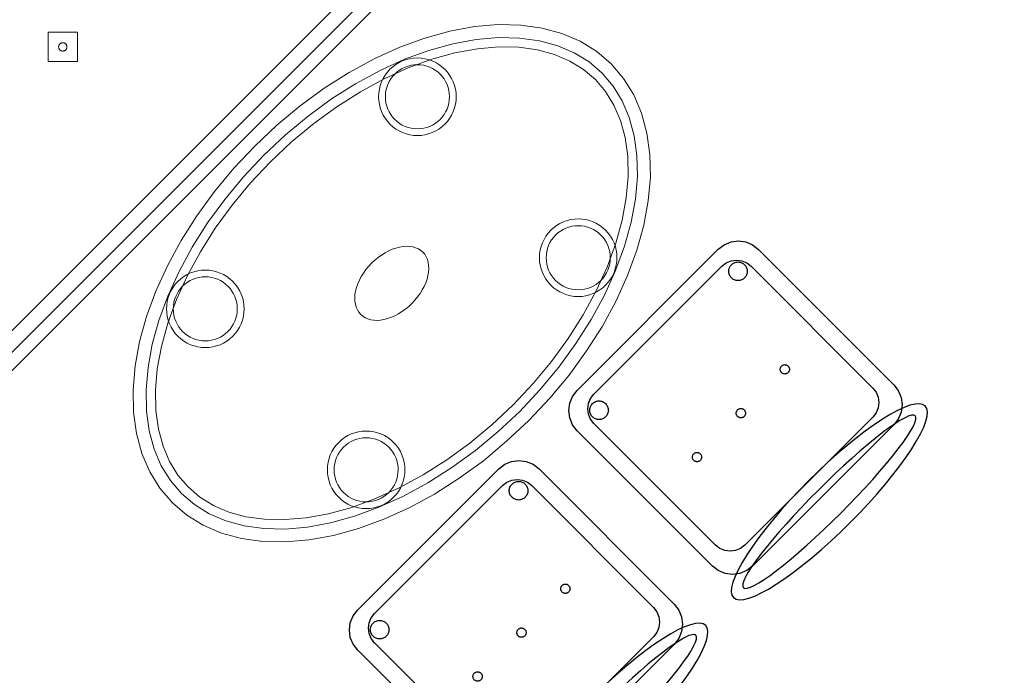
# Model space of a CAD drawing. Header units: metres. Extents: x 2232.4 to 2275.2, y 411.9 to 437.5.
# Tile 8 of 34: x 2242.5 to 2244.4, y 433.4 to 434.6. Entities that reach past the tile are written whole.
import ezdxf

# ---------------------------------------------------------------- set-up
doc = ezdxf.new("R2010")
doc.units = ezdxf.units.M
doc.layers.add('NC_N1_BANQUETTES', color=7, linetype='Continuous', lineweight=13)
doc.layers.add('NC_N1_TABLES', color=7, linetype='Continuous', lineweight=13)
doc.layers.add('RP_CHAIRS', color=7, linetype='Continuous')

# ---------------------------------------------------------------- blocks, each defined once
blk = doc.blocks.new('NC_N1_TRIANGLE_L_BANQUETTE')
at = {"color": 0, "linetype": 'Continuous', "lineweight": -2}
for points in [[(0.8, 0.8), (4.35, 0.8)], [(0.8, 0.775), (4.325, 0.775)], [(0.8, 0.745), (4.295, 0.745)]]:
    blk.add_lwpolyline(points, dxfattribs=at)
for points in [[(3.127, 0.387), (3.167, 0.427), (3.127, 0.467), (3.087, 0.427)], [(3.135, 0.427), (3.135, 0.4262), (3.1348, 0.4254), (3.1347, 0.4247), (3.1344, 0.4239), (3.1341, 0.4232), (3.1337, 0.4226), (3.1332, 0.4219), (3.1327, 0.4213), (3.1321, 0.4208), (3.1314, 0.4203), (3.1308, 0.4199), (3.1301, 0.4196), (3.1293, 0.4193), (3.1286, 0.4192), (3.1278, 0.419), (3.127, 0.419), (3.1262, 0.419), (3.1254, 0.4192), (3.1247, 0.4193), (3.1239, 0.4196), (3.1232, 0.4199), (3.1226, 0.4203), (3.1219, 0.4208), (3.1213, 0.4213), (3.1208, 0.4219), (3.1203, 0.4226), (3.1199, 0.4232), (3.1196, 0.4239), (3.1193, 0.4247), (3.1192, 0.4254), (3.119, 0.4262), (3.119, 0.427), (3.119, 0.4278), (3.1192, 0.4286), (3.1193, 0.4293), (3.1196, 0.4301), (3.1199, 0.4308), (3.1203, 0.4314), (3.1208, 0.4321), (3.1213, 0.4327), (3.1219, 0.4332), (3.1226, 0.4337), (3.1232, 0.4341), (3.1239, 0.4344), (3.1247, 0.4347), (3.1254, 0.4348), (3.1262, 0.435), (3.127, 0.435), (3.1278, 0.435), (3.1286, 0.4348), (3.1293, 0.4347), (3.1301, 0.4344), (3.1308, 0.4341), (3.1314, 0.4337), (3.1321, 0.4332), (3.1327, 0.4327), (3.1332, 0.4321), (3.1337, 0.4314), (3.1341, 0.4308), (3.1344, 0.4301), (3.1347, 0.4293), (3.1348, 0.4286), (3.135, 0.4278)]]:
    blk.add_lwpolyline(points, close=True, dxfattribs=at)
blk = doc.blocks.new('NC_N1_DINING_2')
at = {"color": 0, "linetype": 'Continuous', "lineweight": -2}
for points in [[(0.6, 0), (0.5971, 0.0368), (0.5885, 0.0732), (0.5742, 0.1089), (0.5543, 0.1435), (0.5292, 0.1768), (0.4989, 0.2083), (0.4638, 0.2379), (0.4243, 0.2652), (0.3806, 0.2899), (0.3333, 0.3118), (0.2828, 0.3307), (0.2296, 0.3465), (0.1742, 0.3589), (0.1171, 0.3678), (0.0588, 0.3732), (0, 0.375), (-0.0588, 0.3732), (-0.1171, 0.3678), (-0.1742, 0.3589), (-0.2296, 0.3465), (-0.2828, 0.3307), (-0.3333, 0.3118), (-0.3806, 0.2899), (-0.4243, 0.2652), (-0.4638, 0.2379), (-0.4989, 0.2083), (-0.5292, 0.1768), (-0.5543, 0.1435), (-0.5742, 0.1089), (-0.5885, 0.0732), (-0.5971, 0.0368), (-0.6, 0), (-0.5971, -0.0368), (-0.5885, -0.0732), (-0.5742, -0.1089), (-0.5543, -0.1435), (-0.5292, -0.1768), (-0.4989, -0.2083), (-0.4638, -0.2379), (-0.4243, -0.2652), (-0.3806, -0.2899), (-0.3333, -0.3118), (-0.2828, -0.3307), (-0.2296, -0.3465), (-0.1742, -0.3589), (-0.1171, -0.3678), (-0.0588, -0.3732), (0, -0.375), (0.0588, -0.3732), (0.1171, -0.3678), (0.1742, -0.3589), (0.2296, -0.3465), (0.2828, -0.3307), (0.3333, -0.3118), (0.3806, -0.2899), (0.4243, -0.2652), (0.4638, -0.2379), (0.4989, -0.2083), (0.5292, -0.1768), (0.5543, -0.1435), (0.5742, -0.1089), (0.5885, -0.0732), (0.5971, -0.0368)], [(0.5749, 0), (0.5723, -0.0329), (0.5646, -0.0656), (0.5516, -0.0979), (0.5334, -0.1297), (0.5101, -0.1605), (0.4818, -0.1901), (0.4486, -0.218), (0.411, -0.244), (0.3692, -0.2676), (0.3237, -0.2887), (0.2749, -0.307), (0.2233, -0.3222), (0.1695, -0.3343), (0.114, -0.343), (0.0573, -0.3482), (0, -0.35), (-0.0573, -0.3482), (-0.114, -0.343), (-0.1695, -0.3343), (-0.2233, -0.3222), (-0.2749, -0.307), (-0.3237, -0.2887), (-0.3692, -0.2676), (-0.411, -0.244), (-0.4486, -0.218), (-0.4818, -0.1901), (-0.5101, -0.1605), (-0.5334, -0.1297), (-0.5516, -0.0979), (-0.5646, -0.0656), (-0.5723, -0.0329), (-0.5749, 0), (-0.5723, 0.0329), (-0.5646, 0.0656), (-0.5516, 0.0979), (-0.5334, 0.1297), (-0.5101, 0.1605), (-0.4818, 0.1901), (-0.4486, 0.218), (-0.411, 0.244), (-0.3692, 0.2676), (-0.3237, 0.2887), (-0.2749, 0.307), (-0.2233, 0.3222), (-0.1695, 0.3343), (-0.114, 0.343), (-0.0573, 0.3482), (0, 0.35), (0.0573, 0.3482), (0.114, 0.343), (0.1695, 0.3343), (0.2233, 0.3222), (0.2749, 0.307), (0.3237, 0.2887), (0.3692, 0.2676), (0.411, 0.244), (0.4486, 0.218), (0.4818, 0.1901), (0.5101, 0.1605), (0.5334, 0.1297), (0.5516, 0.0979), (0.5646, 0.0656), (0.5723, 0.0329)], [(0.5569, 0), (0.5545, -0.0301), (0.5474, -0.0601), (0.5354, -0.0901), (0.5184, -0.1198), (0.4964, -0.1488), (0.4694, -0.1769), (0.4377, -0.2037), (0.4014, -0.2287), (0.361, -0.2516), (0.3167, -0.2721), (0.2692, -0.2899), (0.2188, -0.3048), (0.1661, -0.3166), (0.1117, -0.3251), (0.0562, -0.3303), (0, -0.332), (-0.0562, -0.3303), (-0.1117, -0.3251), (-0.1661, -0.3166), (-0.2188, -0.3048), (-0.2692, -0.2899), (-0.3167, -0.2721), (-0.361, -0.2516), (-0.4014, -0.2287), (-0.4377, -0.2037), (-0.4694, -0.1769), (-0.4964, -0.1488), (-0.5184, -0.1198), (-0.5354, -0.0901), (-0.5474, -0.0601), (-0.5545, -0.0301), (-0.5569, 0), (-0.5545, 0.0301), (-0.5474, 0.0601), (-0.5354, 0.0901), (-0.5184, 0.1198), (-0.4964, 0.1488), (-0.4694, 0.1769), (-0.4377, 0.2037), (-0.4014, 0.2287), (-0.361, 0.2516), (-0.3167, 0.2721), (-0.2692, 0.2899), (-0.2188, 0.3048), (-0.1661, 0.3166), (-0.1117, 0.3251), (-0.0562, 0.3303), (0, 0.332), (0.0562, 0.3303), (0.1117, 0.3251), (0.1661, 0.3166), (0.2188, 0.3048), (0.2692, 0.2899), (0.3167, 0.2721), (0.361, 0.2516), (0.4014, 0.2287), (0.4377, 0.2037), (0.4694, 0.1769), (0.4964, 0.1488), (0.5184, 0.1198), (0.5354, 0.0901), (0.5474, 0.0601), (0.5545, 0.0301)], [(-0.215, 0.22), (-0.2154, 0.2126), (-0.2164, 0.2054), (-0.2182, 0.1982), (-0.2207, 0.1913), (-0.2239, 0.1846), (-0.2276, 0.1783), (-0.232, 0.1724), (-0.237, 0.167), (-0.2424, 0.162), (-0.2483, 0.1576), (-0.2546, 0.1539), (-0.2613, 0.1507), (-0.2682, 0.1482), (-0.2754, 0.1464), (-0.2826, 0.1454), (-0.29, 0.145), (-0.2974, 0.1454), (-0.3046, 0.1464), (-0.3118, 0.1482), (-0.3187, 0.1507), (-0.3254, 0.1539), (-0.3317, 0.1576), (-0.3376, 0.162), (-0.343, 0.167), (-0.348, 0.1724), (-0.3524, 0.1783), (-0.3561, 0.1846), (-0.3593, 0.1913), (-0.3618, 0.1982), (-0.3636, 0.2054), (-0.3646, 0.2126), (-0.365, 0.22), (-0.3646, 0.2274), (-0.3636, 0.2346), (-0.3618, 0.2418), (-0.3593, 0.2487), (-0.3561, 0.2554), (-0.3524, 0.2617), (-0.348, 0.2676), (-0.343, 0.273), (-0.3376, 0.278), (-0.3317, 0.2824), (-0.3254, 0.2861), (-0.3187, 0.2893), (-0.3118, 0.2918), (-0.3046, 0.2936), (-0.2974, 0.2946), (-0.29, 0.295), (-0.2826, 0.2946), (-0.2754, 0.2936), (-0.2682, 0.2918), (-0.2613, 0.2893), (-0.2546, 0.2861), (-0.2483, 0.2824), (-0.2424, 0.278), (-0.237, 0.273), (-0.232, 0.2676), (-0.2276, 0.2617), (-0.2239, 0.2554), (-0.2207, 0.2487), (-0.2182, 0.2418), (-0.2164, 0.2346), (-0.2154, 0.2274)], [(0.365, 0.22), (0.3646, 0.2126), (0.3636, 0.2054), (0.3618, 0.1982), (0.3593, 0.1913), (0.3561, 0.1846), (0.3524, 0.1783), (0.348, 0.1724), (0.343, 0.167), (0.3376, 0.162), (0.3317, 0.1576), (0.3254, 0.1539), (0.3187, 0.1507), (0.3118, 0.1482), (0.3046, 0.1464), (0.2974, 0.1454), (0.29, 0.145), (0.2826, 0.1454), (0.2754, 0.1464), (0.2682, 0.1482), (0.2613, 0.1507), (0.2546, 0.1539), (0.2483, 0.1576), (0.2424, 0.162), (0.237, 0.167), (0.232, 0.1724), (0.2276, 0.1783), (0.2239, 0.1846), (0.2207, 0.1913), (0.2182, 0.1982), (0.2164, 0.2054), (0.2154, 0.2126), (0.215, 0.22), (0.2154, 0.2274), (0.2164, 0.2346), (0.2182, 0.2418), (0.2207, 0.2487), (0.2239, 0.2554), (0.2276, 0.2617), (0.232, 0.2676), (0.237, 0.273), (0.2424, 0.278), (0.2483, 0.2824), (0.2546, 0.2861), (0.2613, 0.2893), (0.2682, 0.2918), (0.2754, 0.2936), (0.2826, 0.2946), (0.29, 0.295), (0.2974, 0.2946), (0.3046, 0.2936), (0.3118, 0.2918), (0.3187, 0.2893), (0.3254, 0.2861), (0.3317, 0.2824), (0.3376, 0.278), (0.343, 0.273), (0.348, 0.2676), (0.3524, 0.2617), (0.3561, 0.2554), (0.3593, 0.2487), (0.3618, 0.2418), (0.3636, 0.2346), (0.3646, 0.2274)], [(-0.228, 0.22), (-0.2283, 0.2139), (-0.2292, 0.2079), (-0.2307, 0.202), (-0.2327, 0.1963), (-0.2353, 0.1908), (-0.2384, 0.1856), (-0.2421, 0.1807), (-0.2462, 0.1762), (-0.2507, 0.1721), (-0.2556, 0.1684), (-0.2608, 0.1653), (-0.2663, 0.1627), (-0.272, 0.1607), (-0.2779, 0.1592), (-0.2839, 0.1583), (-0.29, 0.158), (-0.2961, 0.1583), (-0.3021, 0.1592), (-0.308, 0.1607), (-0.3137, 0.1627), (-0.3192, 0.1653), (-0.3244, 0.1684), (-0.3293, 0.1721), (-0.3338, 0.1762), (-0.3379, 0.1807), (-0.3416, 0.1856), (-0.3447, 0.1908), (-0.3473, 0.1963), (-0.3493, 0.202), (-0.3508, 0.2079), (-0.3517, 0.2139), (-0.352, 0.22), (-0.3517, 0.2261), (-0.3508, 0.2321), (-0.3493, 0.238), (-0.3473, 0.2437), (-0.3447, 0.2492), (-0.3416, 0.2544), (-0.3379, 0.2593), (-0.3338, 0.2638), (-0.3293, 0.2679), (-0.3244, 0.2716), (-0.3192, 0.2747), (-0.3137, 0.2773), (-0.308, 0.2793), (-0.3021, 0.2808), (-0.2961, 0.2817), (-0.29, 0.282), (-0.2839, 0.2817), (-0.2779, 0.2808), (-0.272, 0.2793), (-0.2663, 0.2773), (-0.2608, 0.2747), (-0.2556, 0.2716), (-0.2507, 0.2679), (-0.2462, 0.2638), (-0.2421, 0.2593), (-0.2384, 0.2544), (-0.2353, 0.2492), (-0.2327, 0.2437), (-0.2307, 0.238), (-0.2292, 0.2321), (-0.2283, 0.2261)], [(0.352, 0.22), (0.3517, 0.2139), (0.3508, 0.2079), (0.3493, 0.202), (0.3473, 0.1963), (0.3447, 0.1908), (0.3416, 0.1856), (0.3379, 0.1807), (0.3338, 0.1762), (0.3293, 0.1721), (0.3244, 0.1684), (0.3192, 0.1653), (0.3137, 0.1627), (0.308, 0.1607), (0.3021, 0.1592), (0.2961, 0.1583), (0.29, 0.158), (0.2839, 0.1583), (0.2779, 0.1592), (0.272, 0.1607), (0.2663, 0.1627), (0.2608, 0.1653), (0.2556, 0.1684), (0.2507, 0.1721), (0.2462, 0.1762), (0.2421, 0.1807), (0.2384, 0.1856), (0.2353, 0.1908), (0.2327, 0.1963), (0.2307, 0.202), (0.2292, 0.2079), (0.2283, 0.2139), (0.228, 0.22), (0.2283, 0.2261), (0.2292, 0.2321), (0.2307, 0.238), (0.2327, 0.2437), (0.2353, 0.2492), (0.2384, 0.2544), (0.2421, 0.2593), (0.2462, 0.2638), (0.2507, 0.2679), (0.2556, 0.2716), (0.2608, 0.2747), (0.2663, 0.2773), (0.272, 0.2793), (0.2779, 0.2808), (0.2839, 0.2817), (0.29, 0.282), (0.2961, 0.2817), (0.3021, 0.2808), (0.308, 0.2793), (0.3137, 0.2773), (0.3192, 0.2747), (0.3244, 0.2716), (0.3293, 0.2679), (0.3338, 0.2638), (0.3379, 0.2593), (0.3416, 0.2544), (0.3447, 0.2492), (0.3473, 0.2437), (0.3493, 0.238), (0.3508, 0.2321), (0.3517, 0.2261)], [(0.085, 0), (0.0846, 0.0054), (0.0834, 0.0107), (0.0813, 0.016), (0.0785, 0.021), (0.075, 0.0259), (0.0707, 0.0306), (0.0657, 0.0349), (0.0601, 0.0389), (0.0539, 0.0425), (0.0472, 0.0457), (0.0401, 0.0485), (0.0325, 0.0508), (0.0247, 0.0526), (0.0166, 0.0539), (0.0083, 0.0547), (0, 0.055), (-0.0083, 0.0547), (-0.0166, 0.0539), (-0.0247, 0.0526), (-0.0325, 0.0508), (-0.0401, 0.0485), (-0.0472, 0.0457), (-0.0539, 0.0425), (-0.0601, 0.0389), (-0.0657, 0.0349), (-0.0707, 0.0306), (-0.075, 0.0259), (-0.0785, 0.021), (-0.0813, 0.016), (-0.0834, 0.0107), (-0.0846, 0.0054), (-0.085, 0), (-0.0846, -0.0054), (-0.0834, -0.0107), (-0.0813, -0.016), (-0.0785, -0.021), (-0.075, -0.0259), (-0.0707, -0.0306), (-0.0657, -0.0349), (-0.0601, -0.0389), (-0.0539, -0.0425), (-0.0472, -0.0457), (-0.0401, -0.0485), (-0.0325, -0.0508), (-0.0247, -0.0526), (-0.0166, -0.0539), (-0.0083, -0.0547), (0, -0.055), (0.0083, -0.0547), (0.0166, -0.0539), (0.0247, -0.0526), (0.0325, -0.0508), (0.0401, -0.0485), (0.0472, -0.0457), (0.0539, -0.0425), (0.0601, -0.0389), (0.0657, -0.0349), (0.0707, -0.0306), (0.075, -0.0259), (0.0785, -0.021), (0.0813, -0.016), (0.0834, -0.0107), (0.0846, -0.0054)], [(-0.215, -0.22), (-0.2154, -0.2274), (-0.2164, -0.2346), (-0.2182, -0.2418), (-0.2207, -0.2487), (-0.2239, -0.2554), (-0.2276, -0.2617), (-0.232, -0.2676), (-0.237, -0.273), (-0.2424, -0.278), (-0.2483, -0.2824), (-0.2546, -0.2861), (-0.2613, -0.2893), (-0.2682, -0.2918), (-0.2754, -0.2936), (-0.2826, -0.2946), (-0.29, -0.295), (-0.2974, -0.2946), (-0.3046, -0.2936), (-0.3118, -0.2918), (-0.3187, -0.2893), (-0.3254, -0.2861), (-0.3317, -0.2824), (-0.3376, -0.278), (-0.343, -0.273), (-0.348, -0.2676), (-0.3524, -0.2617), (-0.3561, -0.2554), (-0.3593, -0.2487), (-0.3618, -0.2418), (-0.3636, -0.2346), (-0.3646, -0.2274), (-0.365, -0.22), (-0.3646, -0.2126), (-0.3636, -0.2054), (-0.3618, -0.1982), (-0.3593, -0.1913), (-0.3561, -0.1846), (-0.3524, -0.1783), (-0.348, -0.1724), (-0.343, -0.167), (-0.3376, -0.162), (-0.3317, -0.1576), (-0.3254, -0.1539), (-0.3187, -0.1507), (-0.3118, -0.1482), (-0.3046, -0.1464), (-0.2974, -0.1454), (-0.29, -0.145), (-0.2826, -0.1454), (-0.2754, -0.1464), (-0.2682, -0.1482), (-0.2613, -0.1507), (-0.2546, -0.1539), (-0.2483, -0.1576), (-0.2424, -0.162), (-0.237, -0.167), (-0.232, -0.1724), (-0.2276, -0.1783), (-0.2239, -0.1846), (-0.2207, -0.1913), (-0.2182, -0.1982), (-0.2164, -0.2054), (-0.2154, -0.2126)], [(0.365, -0.22), (0.3646, -0.2274), (0.3636, -0.2346), (0.3618, -0.2418), (0.3593, -0.2487), (0.3561, -0.2554), (0.3524, -0.2617), (0.348, -0.2676), (0.343, -0.273), (0.3376, -0.278), (0.3317, -0.2824), (0.3254, -0.2861), (0.3187, -0.2893), (0.3118, -0.2918), (0.3046, -0.2936), (0.2974, -0.2946), (0.29, -0.295), (0.2826, -0.2946), (0.2754, -0.2936), (0.2682, -0.2918), (0.2613, -0.2893), (0.2546, -0.2861), (0.2483, -0.2824), (0.2424, -0.278), (0.237, -0.273), (0.232, -0.2676), (0.2276, -0.2617), (0.2239, -0.2554), (0.2207, -0.2487), (0.2182, -0.2418), (0.2164, -0.2346), (0.2154, -0.2274), (0.215, -0.22), (0.2154, -0.2126), (0.2164, -0.2054), (0.2182, -0.1982), (0.2207, -0.1913), (0.2239, -0.1846), (0.2276, -0.1783), (0.232, -0.1724), (0.237, -0.167), (0.2424, -0.162), (0.2483, -0.1576), (0.2546, -0.1539), (0.2613, -0.1507), (0.2682, -0.1482), (0.2754, -0.1464), (0.2826, -0.1454), (0.29, -0.145), (0.2974, -0.1454), (0.3046, -0.1464), (0.3118, -0.1482), (0.3187, -0.1507), (0.3254, -0.1539), (0.3317, -0.1576), (0.3376, -0.162), (0.343, -0.167), (0.348, -0.1724), (0.3524, -0.1783), (0.3561, -0.1846), (0.3593, -0.1913), (0.3618, -0.1982), (0.3636, -0.2054), (0.3646, -0.2126)], [(-0.228, -0.22), (-0.2283, -0.2261), (-0.2292, -0.2321), (-0.2307, -0.238), (-0.2327, -0.2437), (-0.2353, -0.2492), (-0.2384, -0.2544), (-0.2421, -0.2593), (-0.2462, -0.2638), (-0.2507, -0.2679), (-0.2556, -0.2716), (-0.2608, -0.2747), (-0.2663, -0.2773), (-0.272, -0.2793), (-0.2779, -0.2808), (-0.2839, -0.2817), (-0.29, -0.282), (-0.2961, -0.2817), (-0.3021, -0.2808), (-0.308, -0.2793), (-0.3137, -0.2773), (-0.3192, -0.2747), (-0.3244, -0.2716), (-0.3293, -0.2679), (-0.3338, -0.2638), (-0.3379, -0.2593), (-0.3416, -0.2544), (-0.3447, -0.2492), (-0.3473, -0.2437), (-0.3493, -0.238), (-0.3508, -0.2321), (-0.3517, -0.2261), (-0.352, -0.22), (-0.3517, -0.2139), (-0.3508, -0.2079), (-0.3493, -0.202), (-0.3473, -0.1963), (-0.3447, -0.1908), (-0.3416, -0.1856), (-0.3379, -0.1807), (-0.3338, -0.1762), (-0.3293, -0.1721), (-0.3244, -0.1684), (-0.3192, -0.1653), (-0.3137, -0.1627), (-0.308, -0.1607), (-0.3021, -0.1592), (-0.2961, -0.1583), (-0.29, -0.158), (-0.2839, -0.1583), (-0.2779, -0.1592), (-0.272, -0.1607), (-0.2663, -0.1627), (-0.2608, -0.1653), (-0.2556, -0.1684), (-0.2507, -0.1721), (-0.2462, -0.1762), (-0.2421, -0.1807), (-0.2384, -0.1856), (-0.2353, -0.1908), (-0.2327, -0.1963), (-0.2307, -0.202), (-0.2292, -0.2079), (-0.2283, -0.2139)], [(0.352, -0.22), (0.3517, -0.2261), (0.3508, -0.2321), (0.3493, -0.238), (0.3473, -0.2437), (0.3447, -0.2492), (0.3416, -0.2544), (0.3379, -0.2593), (0.3338, -0.2638), (0.3293, -0.2679), (0.3244, -0.2716), (0.3192, -0.2747), (0.3137, -0.2773), (0.308, -0.2793), (0.3021, -0.2808), (0.2961, -0.2817), (0.29, -0.282), (0.2839, -0.2817), (0.2779, -0.2808), (0.272, -0.2793), (0.2663, -0.2773), (0.2608, -0.2747), (0.2556, -0.2716), (0.2507, -0.2679), (0.2462, -0.2638), (0.2421, -0.2593), (0.2384, -0.2544), (0.2353, -0.2492), (0.2327, -0.2437), (0.2307, -0.238), (0.2292, -0.2321), (0.2283, -0.2261), (0.228, -0.22), (0.2283, -0.2139), (0.2292, -0.2079), (0.2307, -0.202), (0.2327, -0.1963), (0.2353, -0.1908), (0.2384, -0.1856), (0.2421, -0.1807), (0.2462, -0.1762), (0.2507, -0.1721), (0.2556, -0.1684), (0.2608, -0.1653), (0.2663, -0.1627), (0.272, -0.1607), (0.2779, -0.1592), (0.2839, -0.1583), (0.29, -0.158), (0.2961, -0.1583), (0.3021, -0.1592), (0.308, -0.1607), (0.3137, -0.1627), (0.3192, -0.1653), (0.3244, -0.1684), (0.3293, -0.1721), (0.3338, -0.1762), (0.3379, -0.1807), (0.3416, -0.1856), (0.3447, -0.1908), (0.3473, -0.1963), (0.3493, -0.202), (0.3508, -0.2079), (0.3517, -0.2139)]]:
    blk.add_lwpolyline(points, close=True, dxfattribs=at)
blk = doc.blocks.new('RP_CLASSIC_CHAIR')
at = {"color": 0, "linetype": 'Continuous', "lineweight": -2}
for points in [[(0.262, 0.222), (0.2607, 0.2276), (0.257, 0.2331), (0.2507, 0.2385), (0.2421, 0.2438), (0.2311, 0.2489), (0.2178, 0.2537), (0.2025, 0.2582), (0.1853, 0.2623), (0.1662, 0.2661), (0.1456, 0.2694), (0.1235, 0.2723), (0.1003, 0.2747), (0.0761, 0.2765), (0.0511, 0.2779), (0.0257, 0.2787), (0, 0.279), (-0.0257, 0.2787), (-0.0511, 0.2779), (-0.0761, 0.2765), (-0.1003, 0.2747), (-0.1235, 0.2723), (-0.1456, 0.2694), (-0.1662, 0.2661), (-0.1853, 0.2623), (-0.2025, 0.2582), (-0.2178, 0.2537), (-0.2311, 0.2489), (-0.2421, 0.2438), (-0.2507, 0.2385), (-0.257, 0.2331), (-0.2607, 0.2276), (-0.262, 0.222), (-0.2607, 0.2164), (-0.257, 0.2109), (-0.2507, 0.2055), (-0.2421, 0.2002), (-0.2311, 0.1951), (-0.2178, 0.1903), (-0.2025, 0.1858), (-0.1853, 0.1817), (-0.1662, 0.1779), (-0.1456, 0.1746), (-0.1235, 0.1717), (-0.1003, 0.1693), (-0.0761, 0.1675), (-0.0511, 0.1661), (-0.0257, 0.1653), (0, 0.165), (0.0257, 0.1653), (0.0511, 0.1661), (0.0761, 0.1675), (0.1003, 0.1693), (0.1235, 0.1717), (0.1456, 0.1746), (0.1662, 0.1779), (0.1853, 0.1817), (0.2025, 0.1858), (0.2178, 0.1903), (0.2311, 0.1951), (0.2421, 0.2002), (0.2507, 0.2055), (0.257, 0.2109), (0.2607, 0.2164)], [(0.235, 0.222), (0.2339, 0.225), (0.2305, 0.228), (0.2249, 0.231), (0.2171, 0.2339), (0.2073, 0.2366), (0.1954, 0.2392), (0.1817, 0.2417), (0.1662, 0.2439), (0.1491, 0.246), (0.1306, 0.2478), (0.1108, 0.2493), (0.0899, 0.2506), (0.0682, 0.2517), (0.0458, 0.2524), (0.023, 0.2529), (0, 0.253), (-0.023, 0.2529), (-0.0458, 0.2524), (-0.0682, 0.2517), (-0.0899, 0.2506), (-0.1108, 0.2493), (-0.1306, 0.2478), (-0.1491, 0.246), (-0.1662, 0.2439), (-0.1817, 0.2417), (-0.1954, 0.2392), (-0.2073, 0.2366), (-0.2171, 0.2339), (-0.2249, 0.231), (-0.2305, 0.228), (-0.2339, 0.225), (-0.235, 0.222), (-0.2339, 0.219), (-0.2305, 0.216), (-0.2249, 0.213), (-0.2171, 0.2101), (-0.2073, 0.2074), (-0.1954, 0.2048), (-0.1817, 0.2023), (-0.1662, 0.2001), (-0.1491, 0.198), (-0.1306, 0.1962), (-0.1108, 0.1947), (-0.0899, 0.1934), (-0.0682, 0.1923), (-0.0458, 0.1916), (-0.023, 0.1911), (0, 0.191), (0.023, 0.1911), (0.0458, 0.1916), (0.0682, 0.1923), (0.0899, 0.1934), (0.1108, 0.1947), (0.1306, 0.1962), (0.1491, 0.198), (0.1662, 0.2001), (0.1817, 0.2023), (0.1954, 0.2048), (0.2073, 0.2074), (0.2171, 0.2101), (0.2249, 0.213), (0.2305, 0.216), (0.2339, 0.219)], [(0.193, -0.275), (-0.193, -0.275), (-0.2072, -0.2731), (-0.2205, -0.2676), (-0.2319, -0.2589), (-0.2406, -0.2475), (-0.2461, -0.2342), (-0.248, -0.22), (-0.248, 0.15), (-0.2461, 0.1642), (-0.2406, 0.1775), (-0.2319, 0.1889), (-0.2205, 0.1976), (-0.2072, 0.2031), (-0.193, 0.205), (0.193, 0.205), (0.2072, 0.2031), (0.2205, 0.1976), (0.2319, 0.1889), (0.2406, 0.1775), (0.2461, 0.1642), (0.248, 0.15), (0.248, -0.22), (0.2461, -0.2342), (0.2406, -0.2475), (0.2319, -0.2589), (0.2205, -0.2676), (0.2072, -0.2731)], [(0.175, -0.247), (-0.175, -0.247), (-0.1854, -0.2456), (-0.195, -0.2416), (-0.2033, -0.2353), (-0.2096, -0.227), (-0.2136, -0.2174), (-0.215, -0.207), (-0.215, 0.126), (-0.2136, 0.1364), (-0.2096, 0.146), (-0.2033, 0.1543), (-0.195, 0.1606), (-0.1854, 0.1646), (-0.175, 0.166), (0.175, 0.166), (0.1854, 0.1646), (0.195, 0.1606), (0.2033, 0.1543), (0.2096, 0.146), (0.2136, 0.1364), (0.215, 0.126), (0.215, -0.207), (0.2136, -0.2174), (0.2096, -0.227), (0.2033, -0.2353), (0.195, -0.2416), (0.1854, -0.2456)], [(-0.111, -0.02), (-0.111, -0.0209), (-0.1112, -0.0218), (-0.1114, -0.0226), (-0.1117, -0.0234), (-0.1121, -0.0242), (-0.1125, -0.025), (-0.113, -0.0257), (-0.1136, -0.0264), (-0.1143, -0.027), (-0.115, -0.0275), (-0.1158, -0.0279), (-0.1166, -0.0283), (-0.1174, -0.0286), (-0.1182, -0.0288), (-0.1191, -0.029), (-0.12, -0.029), (-0.1209, -0.029), (-0.1218, -0.0288), (-0.1226, -0.0286), (-0.1234, -0.0283), (-0.1242, -0.0279), (-0.125, -0.0275), (-0.1257, -0.027), (-0.1264, -0.0264), (-0.127, -0.0257), (-0.1275, -0.025), (-0.1279, -0.0242), (-0.1283, -0.0234), (-0.1286, -0.0226), (-0.1288, -0.0218), (-0.129, -0.0209), (-0.129, -0.02), (-0.129, -0.0191), (-0.1288, -0.0182), (-0.1286, -0.0174), (-0.1283, -0.0166), (-0.1279, -0.0158), (-0.1275, -0.015), (-0.127, -0.0143), (-0.1264, -0.0136), (-0.1257, -0.013), (-0.125, -0.0125), (-0.1242, -0.0121), (-0.1234, -0.0117), (-0.1226, -0.0114), (-0.1218, -0.0112), (-0.1209, -0.011), (-0.12, -0.011), (-0.1191, -0.011), (-0.1182, -0.0112), (-0.1174, -0.0114), (-0.1166, -0.0117), (-0.1158, -0.0121), (-0.115, -0.0125), (-0.1143, -0.013), (-0.1136, -0.0136), (-0.113, -0.0143), (-0.1125, -0.015), (-0.1121, -0.0158), (-0.1117, -0.0166), (-0.1114, -0.0174), (-0.1112, -0.0182), (-0.111, -0.0191)], [(0.009, -0.02), (0.009, -0.0209), (0.0088, -0.0218), (0.0086, -0.0226), (0.0083, -0.0234), (0.0079, -0.0242), (0.0075, -0.025), (0.007, -0.0257), (0.0064, -0.0264), (0.0057, -0.027), (0.005, -0.0275), (0.0042, -0.0279), (0.0034, -0.0283), (0.0026, -0.0286), (0.0018, -0.0288), (0.0009, -0.029), (0, -0.029), (-0.0009, -0.029), (-0.0018, -0.0288), (-0.0026, -0.0286), (-0.0034, -0.0283), (-0.0042, -0.0279), (-0.005, -0.0275), (-0.0057, -0.027), (-0.0064, -0.0264), (-0.007, -0.0257), (-0.0075, -0.025), (-0.0079, -0.0242), (-0.0083, -0.0234), (-0.0086, -0.0226), (-0.0088, -0.0218), (-0.009, -0.0209), (-0.009, -0.02), (-0.009, -0.0191), (-0.0088, -0.0182), (-0.0086, -0.0174), (-0.0083, -0.0166), (-0.0079, -0.0158), (-0.0075, -0.015), (-0.007, -0.0143), (-0.0064, -0.0136), (-0.0057, -0.013), (-0.005, -0.0125), (-0.0042, -0.0121), (-0.0034, -0.0117), (-0.0026, -0.0114), (-0.0018, -0.0112), (-0.0009, -0.011), (0, -0.011), (0.0009, -0.011), (0.0018, -0.0112), (0.0026, -0.0114), (0.0034, -0.0117), (0.0042, -0.0121), (0.005, -0.0125), (0.0057, -0.013), (0.0064, -0.0136), (0.007, -0.0143), (0.0075, -0.015), (0.0079, -0.0158), (0.0083, -0.0166), (0.0086, -0.0174), (0.0088, -0.0182), (0.009, -0.0191)], [(0.129, -0.02), (0.129, -0.0209), (0.1288, -0.0218), (0.1286, -0.0226), (0.1283, -0.0234), (0.1279, -0.0242), (0.1275, -0.025), (0.127, -0.0257), (0.1264, -0.0264), (0.1257, -0.027), (0.125, -0.0275), (0.1242, -0.0279), (0.1234, -0.0283), (0.1226, -0.0286), (0.1218, -0.0288), (0.1209, -0.029), (0.12, -0.029), (0.1191, -0.029), (0.1182, -0.0288), (0.1174, -0.0286), (0.1166, -0.0283), (0.1158, -0.0279), (0.115, -0.0275), (0.1143, -0.027), (0.1136, -0.0264), (0.113, -0.0257), (0.1125, -0.025), (0.1121, -0.0242), (0.1117, -0.0234), (0.1114, -0.0226), (0.1112, -0.0218), (0.111, -0.0209), (0.111, -0.02), (0.111, -0.0191), (0.1112, -0.0182), (0.1114, -0.0174), (0.1117, -0.0166), (0.1121, -0.0158), (0.1125, -0.015), (0.113, -0.0143), (0.1136, -0.0136), (0.1143, -0.013), (0.115, -0.0125), (0.1158, -0.0121), (0.1166, -0.0117), (0.1174, -0.0114), (0.1182, -0.0112), (0.1191, -0.011), (0.12, -0.011), (0.1209, -0.011), (0.1218, -0.0112), (0.1226, -0.0114), (0.1234, -0.0117), (0.1242, -0.0121), (0.125, -0.0125), (0.1257, -0.013), (0.1264, -0.0136), (0.127, -0.0143), (0.1275, -0.015), (0.1279, -0.0158), (0.1283, -0.0166), (0.1286, -0.0174), (0.1288, -0.0182), (0.129, -0.0191)], [(-0.172, -0.218), (-0.1721, -0.2198), (-0.1723, -0.2215), (-0.1728, -0.2232), (-0.1734, -0.2249), (-0.1741, -0.2265), (-0.175, -0.228), (-0.1761, -0.2294), (-0.1773, -0.2307), (-0.1786, -0.2319), (-0.18, -0.233), (-0.1815, -0.2339), (-0.1831, -0.2346), (-0.1848, -0.2352), (-0.1865, -0.2357), (-0.1882, -0.2359), (-0.19, -0.236), (-0.1918, -0.2359), (-0.1935, -0.2357), (-0.1952, -0.2352), (-0.1969, -0.2346), (-0.1985, -0.2339), (-0.2, -0.233), (-0.2014, -0.2319), (-0.2027, -0.2307), (-0.2039, -0.2294), (-0.205, -0.228), (-0.2059, -0.2265), (-0.2066, -0.2249), (-0.2072, -0.2232), (-0.2077, -0.2215), (-0.2079, -0.2198), (-0.208, -0.218), (-0.2079, -0.2162), (-0.2077, -0.2145), (-0.2072, -0.2128), (-0.2066, -0.2111), (-0.2059, -0.2095), (-0.205, -0.208), (-0.2039, -0.2066), (-0.2027, -0.2053), (-0.2014, -0.2041), (-0.2, -0.203), (-0.1985, -0.2021), (-0.1969, -0.2014), (-0.1952, -0.2008), (-0.1935, -0.2003), (-0.1918, -0.2001), (-0.19, -0.2), (-0.1882, -0.2001), (-0.1865, -0.2003), (-0.1848, -0.2008), (-0.1831, -0.2014), (-0.1815, -0.2021), (-0.18, -0.203), (-0.1786, -0.2041), (-0.1773, -0.2053), (-0.1761, -0.2066), (-0.175, -0.208), (-0.1741, -0.2095), (-0.1734, -0.2111), (-0.1728, -0.2128), (-0.1723, -0.2145), (-0.1721, -0.2162)], [(0.208, -0.218), (0.2079, -0.2198), (0.2077, -0.2215), (0.2072, -0.2232), (0.2066, -0.2249), (0.2059, -0.2265), (0.205, -0.228), (0.2039, -0.2294), (0.2027, -0.2307), (0.2014, -0.2319), (0.2, -0.233), (0.1985, -0.2339), (0.1969, -0.2346), (0.1952, -0.2352), (0.1935, -0.2357), (0.1918, -0.2359), (0.19, -0.236), (0.1882, -0.2359), (0.1865, -0.2357), (0.1848, -0.2352), (0.1831, -0.2346), (0.1815, -0.2339), (0.18, -0.233), (0.1786, -0.2319), (0.1773, -0.2307), (0.1761, -0.2294), (0.175, -0.228), (0.1741, -0.2265), (0.1734, -0.2249), (0.1728, -0.2232), (0.1723, -0.2215), (0.1721, -0.2198), (0.172, -0.218), (0.1721, -0.2162), (0.1723, -0.2145), (0.1728, -0.2128), (0.1734, -0.2111), (0.1741, -0.2095), (0.175, -0.208), (0.1761, -0.2066), (0.1773, -0.2053), (0.1786, -0.2041), (0.18, -0.203), (0.1815, -0.2021), (0.1831, -0.2014), (0.1848, -0.2008), (0.1865, -0.2003), (0.1882, -0.2001), (0.19, -0.2), (0.1918, -0.2001), (0.1935, -0.2003), (0.1952, -0.2008), (0.1969, -0.2014), (0.1985, -0.2021), (0.2, -0.203), (0.2014, -0.2041), (0.2027, -0.2053), (0.2039, -0.2066), (0.205, -0.208), (0.2059, -0.2095), (0.2066, -0.2111), (0.2072, -0.2128), (0.2077, -0.2145), (0.2079, -0.2162)]]:
    blk.add_lwpolyline(points, close=True, dxfattribs=at)

msp = doc.modelspace()

# ---------------------------------------------------------------- block references
at = {"layer": 'NC_N1_BANQUETTES', "linetype": 'Continuous', "rotation": 224.9851542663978}
msp.add_blockref('NC_N1_TRIANGLE_L_BANQUETTE', (2244.5243, 437.0975), dxfattribs=at)
at = {"layer": 'NC_N1_TABLES', "linetype": 'Continuous', "rotation": 224.9851542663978}
msp.add_blockref('NC_N1_DINING_2', (2243.2507, 434.128), dxfattribs=at)
at = {"layer": 'RP_CHAIRS', "linetype": 'Continuous', "rotation": 224.9851542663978}
for p in [(2243.9401, 433.8627), (2243.5157, 433.4385)]:
    msp.add_blockref('RP_CLASSIC_CHAIR', p, dxfattribs=at)

doc.saveas('drawing.dxf')
